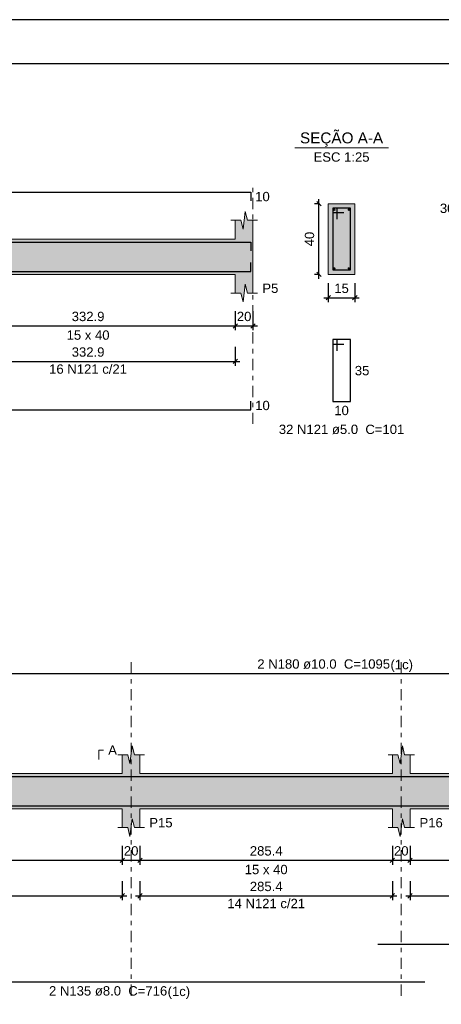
# Model space of a CAD drawing. Header units: millimetres. Extents: x 0 to 119, y 0 to 84.
# Tile 21 of 34: x 30.51 to 40.04, y 61.82 to 84.1. Entities that reach past the tile are written whole.
import ezdxf

# ---------------------------------------------------------------- set-up
doc = ezdxf.new("R2010")
doc.units = ezdxf.units.MM
doc.header["$MEASUREMENT"] = 0
doc.linetypes.add('DASHDOT', pattern=[2.54, 1.27, -0.635, 0, -0.635])
doc.linetypes.add('NULL', pattern=[0])
doc.layers.get('0').update_dxf_attribs({"lineweight": 18})
for name, color, linetype, lineweight in [('Descrição da armadura', 7, 'Continuous', 0), ('DT-Barras na forma', 2, 'Continuous', 30), ('DT-Barras no corte', 5, 'Continuous', 5), ('DT-Barras rebatidas', 2, 'Continuous', 30), ('DT-Cotas', 9, 'Continuous', 5), ('DT-Forma', 5, 'Continuous', 5), ('DT-Hachura forma vigas', 254, 'Continuous', 5), ('DT-Hachura seção vigas', 254, 'Continuous', 5), ('DT-Pontilhado', 9, 'DASHDOT', 5), ('DT-Textos', 7, 'Continuous', 5), ('Textos armaduras', 7, 'Continuous', 0)]:
    doc.layers.add(name, color=color, linetype=linetype, lineweight=lineweight)
doc.layers.add('SEDUC_MARF', color=1, linetype='Continuous')
doc.layers.add('SEDUC_MARGG', color=7, linetype='Continuous')
doc.styles.add('Arial', font='txt')
doc.dimstyles.new('UM_25.000000', dxfattribs={"dimtxt": 0.18, "dimasz": 0.1, "dimexe": 0.1, "dimexo": 0.2, "dimgap": 0, "dimtad": 1, "dimtih": 1, "dimtoh": 1, "dimdec": 1, "dimlfac": 25, "dimzin": 0, "dimdsep": 46, "dimtxsty": 'Standard', "dimcen": 0.09, "dimdle": 0.1, "dimadec": 1, "dimazin": 2, "dimtfac": 1, "dimtdec": 4, "dimtofl": 0, "dimtmove": 0, "dimatfit": 3, "dimfxl": 1, "dimtolj": 1, "dimarcsym": 0})
doc.dimstyles.new('UM_50.000000', dxfattribs={"dimtxt": 0.18, "dimasz": 0.1, "dimexe": 0.1, "dimexo": 0.2, "dimgap": 0, "dimtad": 1, "dimtih": 1, "dimtoh": 1, "dimdec": 1, "dimlfac": 50, "dimzin": 0, "dimdsep": 46, "dimtxsty": 'Standard', "dimcen": 0.09, "dimdle": 0.1, "dimadec": 1, "dimazin": 2, "dimtfac": 1, "dimtdec": 4, "dimtofl": 0, "dimtmove": 0, "dimatfit": 3, "dimfxl": 1, "dimtolj": 1, "dimarcsym": 0})

# ---------------------------------------------------------------- blocks, each defined once
blk = doc.blocks.new('_Oblique')
at = {"color": 0, "linetype": 'ByBlock', "lineweight": -2}
blk.add_line((-0.5, -0.5), (0.5, 0.5), dxfattribs=at)
blk = doc.blocks.new('*D15')
at = {"layer": 'Defpoints', "color": 0}
for p in [(28.728, 77.701), (35.385, 77.701), (35.385, 77.171)]:
    blk.add_point(p, dxfattribs=at)
at = {"layer": 'DT-Cotas', "color": 0, "lineweight": -2}
for p, q in [((28.728, 77.501), (28.728, 77.071)), ((35.385, 77.501), (35.385, 77.071)), ((28.628, 77.171), (35.485, 77.171))]:
    blk.add_line(p, q, dxfattribs=at)
at = {"layer": 'DT-Cotas', "color": 0, "lineweight": -2, "xscale": 0.1, "yscale": 0.1, "zscale": 0.1, "rotation": 180}
blk.add_blockref('_Oblique', (28.728, 77.171), dxfattribs=at)
at = {"layer": 'DT-Cotas', "color": 0, "lineweight": -2, "xscale": 0.1, "yscale": 0.1, "zscale": 0.1}
blk.add_blockref('_Oblique', (35.385, 77.171), dxfattribs=at)
at = {"layer": 'DT-Cotas', "color": 7, "insert": (32.057, 77.383), "char_height": 0.2118, "attachment_point": 5, "rotation": 0.0057, "style": 'Arial'}
blk.add_mtext('\\A1;332.9', dxfattribs=at)
blk = doc.blocks.new('*D16')
at = {"layer": 'Defpoints', "color": 0}
for p in [(35.385, 77.701), (35.785, 77.701), (35.785, 77.171)]:
    blk.add_point(p, dxfattribs=at)
at = {"layer": 'DT-Cotas', "color": 0, "lineweight": -2}
for p, q in [((35.385, 77.501), (35.385, 77.071)), ((35.785, 77.501), (35.785, 77.071)), ((35.285, 77.171), (35.885, 77.171))]:
    blk.add_line(p, q, dxfattribs=at)
at = {"layer": 'DT-Cotas', "color": 0, "lineweight": -2, "xscale": 0.1, "yscale": 0.1, "zscale": 0.1, "rotation": 180}
blk.add_blockref('_Oblique', (35.385, 77.171), dxfattribs=at)
at = {"layer": 'DT-Cotas', "color": 0, "lineweight": -2, "xscale": 0.1, "yscale": 0.1, "zscale": 0.1}
blk.add_blockref('_Oblique', (35.785, 77.171), dxfattribs=at)
at = {"layer": 'DT-Cotas', "color": 7, "insert": (35.585, 77.383), "char_height": 0.2118, "attachment_point": 5, "rotation": 0.0057, "style": 'Arial'}
blk.add_mtext('\\A1;20', dxfattribs=at)
blk = doc.blocks.new('*D17')
at = {"layer": 'Defpoints', "color": 0}
for p in [(37.276, 79.936), (37.488, 79.936), (37.488, 78.336)]:
    blk.add_point(p, dxfattribs=at)
at = {"layer": 'DT-Cotas', "color": 0, "lineweight": -2}
for p, q in [((37.276, 78.236), (37.276, 80.036)), ((37.288, 79.936), (37.176, 79.936)), ((37.288, 78.336), (37.176, 78.336))]:
    blk.add_line(p, q, dxfattribs=at)
at = {"layer": 'DT-Cotas', "color": 0, "lineweight": -2, "xscale": 0.1, "yscale": 0.1, "zscale": 0.1}
for p, rotation in [((37.276, 79.936), 90), ((37.276, 78.336), 270)]:
    blk.add_blockref('_Oblique', p, dxfattribs=dict(at, rotation=rotation))
at = {"layer": 'DT-Cotas', "color": 7, "insert": (37.064, 79.136), "char_height": 0.2118, "attachment_point": 5, "rotation": 90, "style": 'Arial'}
blk.add_mtext('\\A1;40', dxfattribs=at)
blk = doc.blocks.new('*D18')
at = {"layer": 'Defpoints', "color": 0}
for p in [(37.488, 78.336), (38.088, 78.336), (38.088, 77.807)]:
    blk.add_point(p, dxfattribs=at)
at = {"layer": 'DT-Cotas', "color": 0, "lineweight": -2}
for p, q in [((37.488, 78.136), (37.488, 77.707)), ((38.088, 78.136), (38.088, 77.707)), ((37.388, 77.807), (38.188, 77.807))]:
    blk.add_line(p, q, dxfattribs=at)
at = {"layer": 'DT-Cotas', "color": 0, "lineweight": -2, "xscale": 0.1, "yscale": 0.1, "zscale": 0.1, "rotation": 180}
blk.add_blockref('_Oblique', (37.488, 77.807), dxfattribs=at)
at = {"layer": 'DT-Cotas', "color": 0, "lineweight": -2, "xscale": 0.1, "yscale": 0.1, "zscale": 0.1}
blk.add_blockref('_Oblique', (38.088, 77.807), dxfattribs=at)
at = {"layer": 'DT-Cotas', "color": 7, "insert": (37.788, 78.019), "char_height": 0.2118, "attachment_point": 5, "rotation": 0.0057, "style": 'Arial'}
blk.add_mtext('\\A1;15', dxfattribs=at)
blk = doc.blocks.new('*D20')
at = {"layer": 'Defpoints', "color": 0}
for p in [(28.728, 76.896), (35.385, 76.896), (35.385, 76.366)]:
    blk.add_point(p, dxfattribs=at)
at = {"layer": 'DT-Cotas', "color": 0, "lineweight": -2}
for p, q in [((28.728, 76.696), (28.728, 76.266)), ((35.385, 76.696), (35.385, 76.266)), ((28.628, 76.366), (35.485, 76.366))]:
    blk.add_line(p, q, dxfattribs=at)
at = {"layer": 'DT-Cotas', "color": 0, "lineweight": -2, "xscale": 0.1, "yscale": 0.1, "zscale": 0.1, "rotation": 180}
blk.add_blockref('_Oblique', (28.728, 76.366), dxfattribs=at)
at = {"layer": 'DT-Cotas', "color": 0, "lineweight": -2, "xscale": 0.1, "yscale": 0.1, "zscale": 0.1}
blk.add_blockref('_Oblique', (35.385, 76.366), dxfattribs=at)
at = {"layer": 'DT-Cotas', "color": 7, "insert": (32.057, 76.578), "char_height": 0.2118, "attachment_point": 5, "rotation": 0.0057, "style": 'Arial'}
blk.add_mtext('\\A1;332.9', dxfattribs=at)
blk = doc.blocks.new('*D48')
at = {"layer": 'Defpoints', "color": 0}
for p in [(25.547, 65.607), (32.83, 65.607), (32.83, 65.077)]:
    blk.add_point(p, dxfattribs=at)
at = {"layer": 'DT-Cotas', "color": 0, "lineweight": -2}
for p, q in [((25.547, 65.407), (25.547, 64.977)), ((32.83, 65.407), (32.83, 64.977)), ((25.447, 65.077), (32.93, 65.077))]:
    blk.add_line(p, q, dxfattribs=at)
at = {"layer": 'DT-Cotas', "color": 0, "lineweight": -2, "xscale": 0.1, "yscale": 0.1, "zscale": 0.1, "rotation": 180}
blk.add_blockref('_Oblique', (25.547, 65.077), dxfattribs=at)
at = {"layer": 'DT-Cotas', "color": 0, "lineweight": -2, "xscale": 0.1, "yscale": 0.1, "zscale": 0.1}
blk.add_blockref('_Oblique', (32.83, 65.077), dxfattribs=at)
at = {"layer": 'DT-Cotas', "color": 7, "insert": (29.188, 65.289), "char_height": 0.2118, "attachment_point": 5, "rotation": 0.0057, "style": 'Arial'}
blk.add_mtext('\\A1;364.1', dxfattribs=at)
blk = doc.blocks.new('*D49')
at = {"layer": 'Defpoints', "color": 0}
for p in [(32.83, 65.607), (33.23, 65.607), (33.23, 65.077)]:
    blk.add_point(p, dxfattribs=at)
at = {"layer": 'DT-Cotas', "color": 0, "lineweight": -2}
for p, q in [((32.83, 65.407), (32.83, 64.977)), ((33.23, 65.407), (33.23, 64.977)), ((32.73, 65.077), (33.33, 65.077))]:
    blk.add_line(p, q, dxfattribs=at)
at = {"layer": 'DT-Cotas', "color": 0, "lineweight": -2, "xscale": 0.1, "yscale": 0.1, "zscale": 0.1, "rotation": 180}
blk.add_blockref('_Oblique', (32.83, 65.077), dxfattribs=at)
at = {"layer": 'DT-Cotas', "color": 0, "lineweight": -2, "xscale": 0.1, "yscale": 0.1, "zscale": 0.1}
blk.add_blockref('_Oblique', (33.23, 65.077), dxfattribs=at)
at = {"layer": 'DT-Cotas', "color": 7, "insert": (33.03, 65.289), "char_height": 0.2118, "attachment_point": 5, "rotation": 0.0057, "style": 'Arial'}
blk.add_mtext('\\A1;20', dxfattribs=at)
blk = doc.blocks.new('*D50')
at = {"layer": 'Defpoints', "color": 0}
for p in [(33.23, 65.607), (38.938, 65.607), (38.938, 65.077)]:
    blk.add_point(p, dxfattribs=at)
at = {"layer": 'DT-Cotas', "color": 0, "lineweight": -2}
for p, q in [((33.23, 65.407), (33.23, 64.977)), ((38.938, 65.407), (38.938, 64.977)), ((33.13, 65.077), (39.038, 65.077))]:
    blk.add_line(p, q, dxfattribs=at)
at = {"layer": 'DT-Cotas', "color": 0, "lineweight": -2, "xscale": 0.1, "yscale": 0.1, "zscale": 0.1, "rotation": 180}
blk.add_blockref('_Oblique', (33.23, 65.077), dxfattribs=at)
at = {"layer": 'DT-Cotas', "color": 0, "lineweight": -2, "xscale": 0.1, "yscale": 0.1, "zscale": 0.1}
blk.add_blockref('_Oblique', (38.938, 65.077), dxfattribs=at)
at = {"layer": 'DT-Cotas', "color": 7, "insert": (36.084, 65.289), "char_height": 0.2118, "attachment_point": 5, "rotation": 0.0057, "style": 'Arial'}
blk.add_mtext('\\A1;285.4', dxfattribs=at)
blk = doc.blocks.new('*D51')
at = {"layer": 'Defpoints', "color": 0}
for p in [(38.938, 65.607), (39.338, 65.607), (39.338, 65.077)]:
    blk.add_point(p, dxfattribs=at)
at = {"layer": 'DT-Cotas', "color": 0, "lineweight": -2}
for p, q in [((38.938, 65.407), (38.938, 64.977)), ((39.338, 65.407), (39.338, 64.977)), ((38.838, 65.077), (39.438, 65.077))]:
    blk.add_line(p, q, dxfattribs=at)
at = {"layer": 'DT-Cotas', "color": 0, "lineweight": -2, "xscale": 0.1, "yscale": 0.1, "zscale": 0.1, "rotation": 180}
blk.add_blockref('_Oblique', (38.938, 65.077), dxfattribs=at)
at = {"layer": 'DT-Cotas', "color": 0, "lineweight": -2, "xscale": 0.1, "yscale": 0.1, "zscale": 0.1}
blk.add_blockref('_Oblique', (39.338, 65.077), dxfattribs=at)
at = {"layer": 'DT-Cotas', "color": 7, "insert": (39.138, 65.289), "char_height": 0.2118, "attachment_point": 5, "rotation": 0.0057, "style": 'Arial'}
blk.add_mtext('\\A1;20', dxfattribs=at)
blk = doc.blocks.new('*D52')
at = {"layer": 'Defpoints', "color": 0}
for p in [(39.338, 65.607), (45.047, 65.607), (45.047, 65.077)]:
    blk.add_point(p, dxfattribs=at)
at = {"layer": 'DT-Cotas', "color": 0, "lineweight": -2}
for p, q in [((39.338, 65.407), (39.338, 64.977)), ((45.047, 65.407), (45.047, 64.977)), ((39.238, 65.077), (45.147, 65.077))]:
    blk.add_line(p, q, dxfattribs=at)
at = {"layer": 'DT-Cotas', "color": 0, "lineweight": -2, "xscale": 0.1, "yscale": 0.1, "zscale": 0.1, "rotation": 180}
blk.add_blockref('_Oblique', (39.338, 65.077), dxfattribs=at)
at = {"layer": 'DT-Cotas', "color": 0, "lineweight": -2, "xscale": 0.1, "yscale": 0.1, "zscale": 0.1}
blk.add_blockref('_Oblique', (45.047, 65.077), dxfattribs=at)
at = {"layer": 'DT-Cotas', "color": 7, "insert": (42.193, 65.289), "char_height": 0.2118, "attachment_point": 5, "rotation": 0.0057, "style": 'Arial'}
blk.add_mtext('\\A1;285.5', dxfattribs=at)
blk = doc.blocks.new('*D63')
at = {"layer": 'Defpoints', "color": 0}
for p in [(25.547, 64.802), (32.83, 64.802), (32.83, 64.273)]:
    blk.add_point(p, dxfattribs=at)
at = {"layer": 'DT-Cotas', "color": 0, "lineweight": -2}
for p, q in [((25.547, 64.602), (25.547, 64.173)), ((32.83, 64.602), (32.83, 64.173)), ((25.447, 64.273), (32.93, 64.273))]:
    blk.add_line(p, q, dxfattribs=at)
at = {"layer": 'DT-Cotas', "color": 0, "lineweight": -2, "xscale": 0.1, "yscale": 0.1, "zscale": 0.1, "rotation": 180}
blk.add_blockref('_Oblique', (25.547, 64.273), dxfattribs=at)
at = {"layer": 'DT-Cotas', "color": 0, "lineweight": -2, "xscale": 0.1, "yscale": 0.1, "zscale": 0.1}
blk.add_blockref('_Oblique', (32.83, 64.273), dxfattribs=at)
at = {"layer": 'DT-Cotas', "color": 7, "insert": (29.188, 64.484), "char_height": 0.2118, "attachment_point": 5, "rotation": 0.0057, "style": 'Arial'}
blk.add_mtext('\\A1;364.1', dxfattribs=at)
blk = doc.blocks.new('*D64')
at = {"layer": 'Defpoints', "color": 0}
for p in [(33.23, 64.802), (38.938, 64.802), (38.938, 64.273)]:
    blk.add_point(p, dxfattribs=at)
at = {"layer": 'DT-Cotas', "color": 0, "lineweight": -2}
for p, q in [((33.23, 64.602), (33.23, 64.173)), ((38.938, 64.602), (38.938, 64.173)), ((33.13, 64.273), (39.038, 64.273))]:
    blk.add_line(p, q, dxfattribs=at)
at = {"layer": 'DT-Cotas', "color": 0, "lineweight": -2, "xscale": 0.1, "yscale": 0.1, "zscale": 0.1, "rotation": 180}
blk.add_blockref('_Oblique', (33.23, 64.273), dxfattribs=at)
at = {"layer": 'DT-Cotas', "color": 0, "lineweight": -2, "xscale": 0.1, "yscale": 0.1, "zscale": 0.1}
blk.add_blockref('_Oblique', (38.938, 64.273), dxfattribs=at)
at = {"layer": 'DT-Cotas', "color": 7, "insert": (36.084, 64.484), "char_height": 0.2118, "attachment_point": 5, "rotation": 0.0057, "style": 'Arial'}
blk.add_mtext('\\A1;285.4', dxfattribs=at)
blk = doc.blocks.new('*D65')
at = {"layer": 'Defpoints', "color": 0}
for p in [(39.338, 64.802), (50.187, 64.802), (50.187, 64.273)]:
    blk.add_point(p, dxfattribs=at)
at = {"layer": 'DT-Cotas', "color": 0, "lineweight": -2}
for p, q in [((39.338, 64.602), (39.338, 64.173)), ((50.187, 64.602), (50.187, 64.173)), ((39.238, 64.273), (50.287, 64.273))]:
    blk.add_line(p, q, dxfattribs=at)
at = {"layer": 'DT-Cotas', "color": 0, "lineweight": -2, "xscale": 0.1, "yscale": 0.1, "zscale": 0.1, "rotation": 180}
blk.add_blockref('_Oblique', (39.338, 64.273), dxfattribs=at)
at = {"layer": 'DT-Cotas', "color": 0, "lineweight": -2, "xscale": 0.1, "yscale": 0.1, "zscale": 0.1}
blk.add_blockref('_Oblique', (50.187, 64.273), dxfattribs=at)
at = {"layer": 'DT-Cotas', "color": 7, "insert": (44.763, 64.484), "char_height": 0.2118, "attachment_point": 5, "rotation": 0.0057, "style": 'Arial'}
blk.add_mtext('\\A1;542.4', dxfattribs=at)

msp = doc.modelspace()

# ---------------------------------------------------------------- hatches: boundary and pattern name
at = {"layer": 'DT-Hachura forma vigas', "linetype": 'Continuous'}
for points in [[(35.7853, 77.9126), (35.7853, 78.3362), (35.7853, 79.1362), (35.7853, 79.5598), (35.6603, 79.5598), (35.6103, 79.7598), (35.5603, 79.3598), (35.5103, 79.5598), (35.3853, 79.5598), (35.3853, 79.1362), (28.7277, 79.1362), (28.7277, 79.5598), (28.6027, 79.5598), (28.5527, 79.7598), (28.5027, 79.3598), (28.4527, 79.5598), (28.3277, 79.5598), (28.3277, 79.1362), (21.6987, 79.1362), (21.6987, 79.5598), (21.5737, 79.5598), (21.5237, 79.7598), (21.4737, 79.3598), (21.4237, 79.5598), (21.2987, 79.5598), (21.2987, 79.1362), (21.2987, 78.3362), (21.2987, 77.9126), (21.4237, 77.9126), (21.4737, 77.7126), (21.5237, 78.1126), (21.5737, 77.9126), (21.6987, 77.9126), (21.6987, 78.3362), (28.3277, 78.3362), (28.3277, 77.9126), (28.4527, 77.9126), (28.5027, 77.7126), (28.5527, 78.1126), (28.6027, 77.9126), (28.7277, 77.9126), (28.7277, 78.3362), (35.3853, 78.3362), (35.3853, 77.9126), (35.5103, 77.9126), (35.5603, 77.7126), (35.6103, 78.1126), (35.6603, 77.9126), (35.7853, 77.9126)], [(46.9107, 66.4423), (46.6107, 66.4423), (46.6107, 67.0423), (45.4473, 67.0423), (45.4473, 67.4659), (45.3223, 67.4659), (45.2723, 67.6659), (45.2223, 67.2659), (45.1723, 67.4659), (45.0473, 67.4659), (45.0473, 67.0423), (39.3383, 67.0423), (39.3383, 67.4659), (39.2133, 67.4659), (39.1633, 67.6659), (39.1133, 67.2659), (39.0633, 67.4659), (38.9383, 67.4659), (38.9383, 67.0423), (33.2295, 67.0423), (33.2295, 67.4659), (33.1045, 67.4659), (33.0545, 67.6659), (33.0045, 67.2659), (32.9545, 67.4659), (32.8295, 67.4659), (32.8295, 67.0423), (25.5473, 67.0423), (25.5473, 67.4659), (25.4223, 67.4659), (25.3723, 67.6659), (25.3223, 67.2659), (25.2723, 67.4659), (25.1473, 67.4659), (25.1473, 67.0423), (18.4897, 67.0423), (18.4897, 67.4659), (18.3647, 67.4659), (18.3147, 67.6659), (18.2647, 67.2659), (18.2147, 67.4659), (18.0897, 67.4659), (18.0897, 67.0423), (11.4607, 67.0423), (11.4607, 67.4659), (11.3357, 67.4659), (11.2857, 67.6659), (11.2357, 67.2659), (11.1857, 67.4659), (11.0607, 67.4659), (11.0607, 67.0423), (4.2507, 67.0423), (4.2507, 67.4659), (4.1257, 67.4659), (4.0757, 67.6659), (4.0257, 67.2659), (3.9757, 67.4659), (3.8507, 67.4659), (3.8507, 67.0423), (3.8507, 66.2423), (3.8507, 65.8187), (3.9757, 65.8187), (4.0257, 65.6187), (4.0757, 66.0187), (4.1257, 65.8187), (4.2507, 65.8187), (4.2507, 66.2423), (11.0607, 66.2423), (11.0607, 65.8187), (11.1857, 65.8187), (11.2357, 65.6187), (11.2857, 66.0187), (11.3357, 65.8187), (11.4607, 65.8187), (11.4607, 66.2423), (18.0897, 66.2423), (18.0897, 65.8187), (18.2147, 65.8187), (18.2647, 65.6187), (18.3147, 66.0187), (18.3647, 65.8187), (18.4897, 65.8187), (18.4897, 66.2423), (25.1473, 66.2423), (25.1473, 65.8187), (25.2723, 65.8187), (25.3223, 65.6187), (25.3723, 66.0187), (25.4223, 65.8187), (25.5473, 65.8187), (25.5473, 66.2423), (32.8295, 66.2423), (32.8295, 65.8187), (32.9545, 65.8187), (33.0045, 65.6187), (33.0545, 66.0187), (33.1045, 65.8187), (33.2295, 65.8187), (33.2295, 66.2423), (38.9383, 66.2423), (38.9383, 65.8187), (39.0633, 65.8187), (39.1133, 65.6187), (39.1633, 66.0187), (39.2133, 65.8187), (39.3383, 65.8187), (39.3383, 66.2423), (45.0473, 66.2423), (45.0473, 65.8187), (45.1723, 65.8187), (45.2223, 65.6187), (45.2723, 66.0187), (45.3223, 65.8187), (45.4473, 65.8187), (45.4473, 66.2423), (46.6107, 66.2423), (46.9107, 66.2423), (50.1869, 66.2423), (50.1869, 65.8187), (50.4119, 65.8187), (50.4619, 65.6187), (50.5119, 66.0187), (50.5619, 65.8187), (50.7869, 65.8187), (50.7869, 66.2423), (50.7869, 67.0423), (50.7869, 67.4659), (50.5619, 67.4659), (50.5119, 67.6659), (50.4619, 67.2659), (50.4119, 67.4659), (50.1869, 67.4659), (50.1869, 67.0423), (46.9107, 67.0423), (46.9107, 66.4423)]]:
    msp.add_hatch(color=254, dxfattribs=at).paths.add_polyline_path(points)
at = {"layer": 'DT-Hachura seção vigas', "linetype": 'Continuous'}
msp.add_hatch(color=254, dxfattribs=at).paths.add_polyline_path([(37.4879, 78.3362), (37.4879, 78.3362), (38.0879, 78.3362), (38.0879, 79.9362), (37.4879, 79.9362), (37.4879, 78.3362)])

# ---------------------------------------------------------------- linework, layer by layer
at = {"layer": 'DT-Barras na forma'}
for p, q in [((37.6879, 79.8362), (37.5879, 79.8362)), ((37.5879, 79.8362), (37.5879, 78.4362)), ((37.9879, 79.8362), (37.5879, 79.8362)), ((37.5879, 79.8362), (37.5879, 79.7362)), ((37.6879, 79.5862), (37.6879, 79.8362)), ((37.9879, 78.4362), (37.9879, 79.8362)), ((37.5879, 79.7362), (37.838, 79.7362)), ((37.5879, 78.4362), (37.9879, 78.4362))]:
    msp.add_line(p, q, dxfattribs=at)
for points in [[(21.3487, 78.8682), (21.3487, 79.0682), (35.7353, 79.0682), (35.7353, 78.8682)], [(21.3487, 78.6042), (21.3487, 78.4042), (35.7353, 78.4042), (35.7353, 78.6042)], [(26.4307, 66.9723), (48.3369, 66.9723)], [(38.6046, 66.3103), (50.7369, 66.3103), (50.7369, 66.5103)], [(25.3473, 66.3103), (39.672, 66.3103)]]:
    msp.add_lwpolyline(points, dxfattribs=at)
at = {"layer": 'DT-Barras no corte'}
for centre in [(37.6239, 79.8002), (37.9519, 79.8002), (37.6239, 78.4722), (37.9519, 78.4722)]:
    msp.add_circle(centre, 0.016, dxfattribs=at)
at = {"layer": 'DT-Barras rebatidas'}
for points in [[(21.3487, 79.9978), (21.3487, 80.1978), (35.7353, 80.1978), (35.7353, 79.9978)], [(37.6879, 76.6095), (37.6879, 76.8595), (37.5879, 76.8595), (37.5879, 75.4595), (37.9879, 75.4595), (37.9879, 76.8595), (37.5879, 76.8595), (37.5879, 76.7595), (37.838, 76.7595)], [(21.3487, 75.4696), (21.3487, 75.2696), (35.7353, 75.2696), (35.7353, 75.4696)], [(26.4307, 69.3021), (48.3369, 69.3021)], [(38.6046, 63.1756), (50.7369, 63.1756), (50.7369, 63.3756)], [(25.3473, 62.3284), (39.672, 62.3284)]]:
    msp.add_lwpolyline(points, dxfattribs=at)
at = {"layer": 'DT-Forma'}
for p, q in [((38.0879, 79.9362), (37.4879, 79.9362)), ((37.4879, 79.9362), (37.4879, 78.3362)), ((38.0879, 78.3362), (38.0879, 79.9362)), ((35.2853, 79.5598), (35.5103, 79.5598)), ((35.3853, 79.1362), (35.3853, 79.5598)), ((35.5103, 79.5598), (35.5603, 79.3598)), ((35.5603, 79.3598), (35.6103, 79.7598)), ((35.6103, 79.7598), (35.6603, 79.5598)), ((35.6603, 79.5598), (35.8853, 79.5598)), ((35.7853, 79.5598), (35.7853, 79.1362)), ((28.7277, 79.1362), (35.3853, 79.1362)), ((28.7277, 78.3362), (35.3853, 78.3362)), ((35.3853, 78.3362), (35.3853, 77.9126)), ((35.7853, 77.9126), (35.7853, 78.3362)), ((37.4879, 78.3362), (38.0879, 78.3362)), ((35.5603, 77.7126), (35.6103, 78.1126)), ((35.6103, 78.1126), (35.6603, 77.9126)), ((35.2853, 77.9126), (35.5103, 77.9126)), ((35.5103, 77.9126), (35.5603, 77.7126)), ((35.6603, 77.9126), (35.8853, 77.9126)), ((33.0045, 67.2659), (33.0545, 67.6659)), ((33.0545, 67.6659), (33.1045, 67.4659)), ((39.1133, 67.2659), (39.1633, 67.6659)), ((39.1633, 67.6659), (39.2133, 67.4659)), ((32.7295, 67.4659), (32.9545, 67.4659)), ((32.8295, 67.0423), (32.8295, 67.4659)), ((32.9545, 67.4659), (33.0045, 67.2659)), ((33.1045, 67.4659), (33.3295, 67.4659)), ((33.2295, 67.4659), (33.2295, 67.0423)), ((38.8383, 67.4659), (39.0633, 67.4659)), ((38.9383, 67.0423), (38.9383, 67.4659)), ((39.0633, 67.4659), (39.1133, 67.2659)), ((39.2133, 67.4659), (39.4383, 67.4659)), ((39.3383, 67.4659), (39.3383, 67.0423)), ((25.5473, 67.0423), (32.8295, 67.0423)), ((33.2295, 67.0423), (38.9383, 67.0423)), ((39.3383, 67.0423), (45.0473, 67.0423)), ((25.5473, 66.2423), (32.8295, 66.2423)), ((32.8295, 66.2423), (32.8295, 65.8187)), ((33.2295, 65.8187), (33.2295, 66.2423)), ((33.2295, 66.2423), (38.9383, 66.2423)), ((38.9383, 66.2423), (38.9383, 65.8187)), ((39.3383, 65.8187), (39.3383, 66.2423)), ((39.3383, 66.2423), (45.0473, 66.2423)), ((33.0045, 65.6187), (33.0545, 66.0187)), ((33.0545, 66.0187), (33.1045, 65.8187)), ((39.1133, 65.6187), (39.1633, 66.0187)), ((39.1633, 66.0187), (39.2133, 65.8187)), ((32.7295, 65.8187), (32.9545, 65.8187)), ((32.9545, 65.8187), (33.0045, 65.6187)), ((33.1045, 65.8187), (33.3295, 65.8187)), ((38.8383, 65.8187), (39.0633, 65.8187)), ((39.0633, 65.8187), (39.1133, 65.6187)), ((39.2133, 65.8187), (39.4383, 65.8187))]:
    msp.add_line(p, q, dxfattribs=at)
at = {"layer": 'DT-Forma', "linetype": 'Continuous'}
msp.add_line((35.7853, 79.1362), (35.7853, 78.3362), dxfattribs=at)
at = {"layer": 'DT-Pontilhado', "ltscale": 0.2}
for p, q in [((35.7853, 74.9519), (35.7853, 80.4096)), ((33.0295, 62.0107), (33.0295, 69.5845)), ((39.1383, 62.0107), (39.1383, 69.5845))]:
    msp.add_line(p, q, dxfattribs=at)
at = {"layer": 'DT-Textos'}
msp.add_line((36.7289, 81.2011), (38.8469, 81.2011), dxfattribs=at)
msp.add_lwpolyline([(32.3, 67.36), (32.3, 67.5718), (32.4059, 67.5718)], dxfattribs=at)
at = {"layer": 'SEDUC_MARF'}
msp.add_lwpolyline([(118.9, 84.1), (0, 84.1), (0, 0), (118.9, 0)], close=True, dxfattribs=at)
at = {"layer": 'SEDUC_MARGG'}
msp.add_lwpolyline([(2.5, 1), (117.9, 1), (117.9, 83.1), (2.5, 83.1), (2.5, 1)], dxfattribs=at)

# ---------------------------------------------------------------- texts
at = {"layer": 'Descrição da armadura', "linetype": 'NULL', "char_height": 0.2118, "attachment_point": 8, "line_spacing_factor": 0.9, "style": 'Arial'}
for s, insert, width in [('16 N121 c/21', (32.0565, 76.0848), 3.450264), ('32 N121 ø5.0  C=101', (37.7879, 74.7181), 5.562109), ('2 N180 ø10.0  C=1095', (37.3839, 69.408), 5.884678), ('14 N121 c/21', (36.0839, 63.9908), 3.450264), ('2 N135 ø8.0  C=716', (32.5099, 62.011), 5.239541)]:
    msp.add_mtext(s, dxfattribs=dict(at, insert=insert, width=width))
at = {"layer": 'DT-Textos', "linetype": 'NULL', "line_spacing_factor": 0.798, "style": 'Arial'}
for s, insert, char_height, width, attachment_point in [('SEÇÃO A-A', (37.7879, 81.2252), 0.2471, 3.812061, 8), ('ESC 1:25', (37.7879, 80.8831), 0.2118, 2.482559, 8), ('P5', (35.9969, 77.9131), 0.2118, 0.709424, 7), ('15 x 40', (32.0569, 76.8541), 0.2118, 1.902559, 8), ('(1c)', (38.8939, 69.3381), 0.2118, 0.998857, 7), ('A', (32.5119, 67.466), 0.2118, 0.386855, 7), ('P15', (33.4409, 65.819), 0.2118, 1.031992, 7), ('P16', (39.5499, 65.819), 0.2118, 1.031992, 7), ('15 x 40', (36.0839, 64.76), 0.2118, 1.902559, 8), ('(1c)', (33.8549, 61.9411), 0.2118, 0.998857, 7)]:
    msp.add_mtext(s, dxfattribs=dict(at, insert=insert, char_height=char_height, width=width, attachment_point=attachment_point))
at = {"layer": 'Textos armaduras', "linetype": 'NULL', "char_height": 0.2118, "width": 1.045137, "line_spacing_factor": 0.9, "style": 'Arial'}
for s, insert, attachment_point in [('10', (35.8353, 80.2037), 1), ('30', (40.34, 79.7227), 9), ('35', (38.0879, 76.2654), 1), ('10', (35.8353, 75.4755), 1), ('10', (37.7879, 75.3622), 2)]:
    msp.add_mtext(s, dxfattribs=dict(at, insert=insert, attachment_point=attachment_point))

# ---------------------------------------------------------------- dimensions: what is measured, and where the dimension line sits
at = {"layer": 'DT-Cotas'}
dim = msp.add_linear_dim(base=(37.2761, 79.9362), p1=(37.4879, 78.3362), p2=(37.4879, 79.9362), angle=90, dimstyle='UM_25.000000', override={"dimtxt": 0.2118, "dimasz": 0.1, "dimexe": 0.1, "dimexo": 0.2, "dimtad": 1, "dimtih": 0, "dimtoh": 0, "dimdec": 1, "dimlfac": 25, "dimzin": 8, "dimtxsty": 'Arial', "dimblk": 'Oblique', "dimblk1": 'Oblique', "dimblk2": 'Oblique', "dimsah": 1, "dimdle": 0.1, "dimse1": 0, "dimse2": 0, "dimclrt": 7, "dimadec": 1, "dimazin": 3, "dimtmove": 2, "dimldrblk": 'Oblique'}, dxfattribs=at)
dim.commit()
dim.dimension.update_dxf_attribs({"geometry": '*D17', "text_midpoint": (37.0643, 79.1362), "dimtype": 160, "text_rotation": 90})
for base, p1, p2, dimstyle, override, picture, middle, turn in [((38.0879, 77.8067), (37.4879, 78.3362), (38.0879, 78.3362), 'UM_25.000000', {"dimtxt": 0.2118, "dimasz": 0.1, "dimexe": 0.1, "dimexo": 0.2, "dimtad": 1, "dimtih": 0, "dimtoh": 0, "dimdec": 1, "dimlfac": 25, "dimzin": 8, "dimtxsty": 'Arial', "dimblk": 'Oblique', "dimblk1": 'Oblique', "dimblk2": 'Oblique', "dimsah": 1, "dimdle": 0.1, "dimse1": 0, "dimse2": 0, "dimclrt": 7, "dimadec": 1, "dimazin": 3, "dimtmove": 2, "dimldrblk": 'Oblique'}, '*D18', (37.7879, 78.0185), 0.00573), ((35.3853, 77.1713), (28.7277, 77.7008), (35.3853, 77.7008), 'UM_50.000000', {"dimtxt": 0.2118, "dimasz": 0.1, "dimexe": 0.1, "dimexo": 0.2, "dimtad": 1, "dimtih": 0, "dimtoh": 0, "dimdec": 1, "dimlfac": 50, "dimzin": 8, "dimtxsty": 'Arial', "dimblk": 'Oblique', "dimblk1": 'Oblique', "dimblk2": 'Oblique', "dimsah": 1, "dimdle": 0.1, "dimse1": 0, "dimse2": 0, "dimclrt": 7, "dimadec": 1, "dimazin": 3, "dimtmove": 2, "dimldrblk": 'Oblique'}, '*D15', (32.0565, 77.3831), 0.00573), ((35.7853, 77.1713), (35.3853, 77.7008), (35.7853, 77.7008), 'UM_50.000000', {"dimtxt": 0.2118, "dimasz": 0.1, "dimexe": 0.1, "dimexo": 0.2, "dimtad": 1, "dimtih": 0, "dimtoh": 0, "dimdec": 1, "dimlfac": 50, "dimzin": 8, "dimtxsty": 'Arial', "dimblk": 'Oblique', "dimblk1": 'Oblique', "dimblk2": 'Oblique', "dimsah": 1, "dimdle": 0.1, "dimse1": 0, "dimse2": 0, "dimclrt": 7, "dimadec": 1, "dimazin": 3, "dimtmove": 2, "dimldrblk": 'Oblique'}, '*D16', (35.5853, 77.3831), 0.00573), ((35.3853, 76.3665), (28.7277, 76.896), (35.3853, 76.896), 'UM_50.000000', {"dimtxt": 0.2118, "dimasz": 0.1, "dimexe": 0.1, "dimexo": 0.2, "dimtad": 1, "dimtih": 0, "dimtoh": 0, "dimdec": 1, "dimlfac": 50, "dimzin": 8, "dimtxsty": 'Arial', "dimblk": 'Oblique', "dimblk1": 'Oblique', "dimblk2": 'Oblique', "dimsah": 1, "dimdle": 0.1, "dimse1": 0, "dimse2": 0, "dimclrt": 7, "dimadec": 1, "dimazin": 3, "dimtmove": 2, "dimldrblk": 'Oblique'}, '*D20', (32.0565, 76.5783), 0.00573), ((32.8295, 65.0774), (25.5473, 65.6069), (32.8295, 65.6069), 'UM_50.000000', {"dimtxt": 0.2118, "dimasz": 0.1, "dimexe": 0.1, "dimexo": 0.2, "dimtad": 1, "dimtih": 0, "dimtoh": 0, "dimdec": 1, "dimlfac": 50, "dimzin": 8, "dimtxsty": 'Arial', "dimblk": 'Oblique', "dimblk1": 'Oblique', "dimblk2": 'Oblique', "dimsah": 1, "dimdle": 0.1, "dimse1": 0, "dimse2": 0, "dimclrt": 7, "dimadec": 1, "dimazin": 3, "dimtmove": 2, "dimldrblk": 'Oblique'}, '*D48', (29.1884, 65.2892), 0.00573), ((33.2295, 65.0774), (32.8295, 65.6069), (33.2295, 65.6069), 'UM_50.000000', {"dimtxt": 0.2118, "dimasz": 0.1, "dimexe": 0.1, "dimexo": 0.2, "dimtad": 1, "dimtih": 0, "dimtoh": 0, "dimdec": 1, "dimlfac": 50, "dimzin": 8, "dimtxsty": 'Arial', "dimblk": 'Oblique', "dimblk1": 'Oblique', "dimblk2": 'Oblique', "dimsah": 1, "dimdle": 0.1, "dimse1": 0, "dimse2": 0, "dimclrt": 7, "dimadec": 1, "dimazin": 3, "dimtmove": 2, "dimldrblk": 'Oblique'}, '*D49', (33.0295, 65.2892), 0.00573), ((38.9383, 65.0774), (33.2295, 65.6069), (38.9383, 65.6069), 'UM_50.000000', {"dimtxt": 0.2118, "dimasz": 0.1, "dimexe": 0.1, "dimexo": 0.2, "dimtad": 1, "dimtih": 0, "dimtoh": 0, "dimdec": 1, "dimlfac": 50, "dimzin": 8, "dimtxsty": 'Arial', "dimblk": 'Oblique', "dimblk1": 'Oblique', "dimblk2": 'Oblique', "dimsah": 1, "dimdle": 0.1, "dimse1": 0, "dimse2": 0, "dimclrt": 7, "dimadec": 1, "dimazin": 3, "dimtmove": 2, "dimldrblk": 'Oblique'}, '*D50', (36.0839, 65.2892), 0.00573), ((39.3383, 65.0774), (38.9383, 65.6069), (39.3383, 65.6069), 'UM_50.000000', {"dimtxt": 0.2118, "dimasz": 0.1, "dimexe": 0.1, "dimexo": 0.2, "dimtad": 1, "dimtih": 0, "dimtoh": 0, "dimdec": 1, "dimlfac": 50, "dimzin": 8, "dimtxsty": 'Arial', "dimblk": 'Oblique', "dimblk1": 'Oblique', "dimblk2": 'Oblique', "dimsah": 1, "dimdle": 0.1, "dimse1": 0, "dimse2": 0, "dimclrt": 7, "dimadec": 1, "dimazin": 3, "dimtmove": 2, "dimldrblk": 'Oblique'}, '*D51', (39.1383, 65.2892), 0.00573), ((45.0473074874, 65.0773717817), (39.3383074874, 65.6068717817), (45.0473074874, 65.6068717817), 'UM_50.000000', {"dimtxt": 0.2118, "dimasz": 0.1, "dimexe": 0.1, "dimexo": 0.2, "dimtad": 1, "dimtih": 0, "dimtoh": 0, "dimdec": 1, "dimlfac": 50, "dimzin": 8, "dimtxsty": 'Arial', "dimblk": 'Oblique', "dimblk1": 'Oblique', "dimblk2": 'Oblique', "dimsah": 1, "dimdle": 0.1, "dimse1": 0, "dimse2": 0, "dimclrt": 7, "dimadec": 1, "dimazin": 3, "dimtmove": 2, "dimldrblk": 'Oblique'}, '*D52', (42.1928074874, 65.2891717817), 0.005729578), ((32.8295, 64.2725), (25.5473, 64.802), (32.8295, 64.802), 'UM_50.000000', {"dimtxt": 0.2118, "dimasz": 0.1, "dimexe": 0.1, "dimexo": 0.2, "dimtad": 1, "dimtih": 0, "dimtoh": 0, "dimdec": 1, "dimlfac": 50, "dimzin": 8, "dimtxsty": 'Arial', "dimblk": 'Oblique', "dimblk1": 'Oblique', "dimblk2": 'Oblique', "dimsah": 1, "dimdle": 0.1, "dimse1": 0, "dimse2": 0, "dimclrt": 7, "dimadec": 1, "dimazin": 3, "dimtmove": 2, "dimldrblk": 'Oblique'}, '*D63', (29.1884, 64.4843), 0.00573), ((38.9383, 64.2725), (33.2295, 64.802), (38.9383, 64.802), 'UM_50.000000', {"dimtxt": 0.2118, "dimasz": 0.1, "dimexe": 0.1, "dimexo": 0.2, "dimtad": 1, "dimtih": 0, "dimtoh": 0, "dimdec": 1, "dimlfac": 50, "dimzin": 8, "dimtxsty": 'Arial', "dimblk": 'Oblique', "dimblk1": 'Oblique', "dimblk2": 'Oblique', "dimsah": 1, "dimdle": 0.1, "dimse1": 0, "dimse2": 0, "dimclrt": 7, "dimadec": 1, "dimazin": 3, "dimtmove": 2, "dimldrblk": 'Oblique'}, '*D64', (36.0839, 64.4843), 0.00573), ((50.1869, 64.2725), (39.3383, 64.802), (50.1869, 64.802), 'UM_50.000000', {"dimtxt": 0.2118, "dimasz": 0.1, "dimexe": 0.1, "dimexo": 0.2, "dimtad": 1, "dimtih": 0, "dimtoh": 0, "dimdec": 1, "dimlfac": 50, "dimzin": 8, "dimtxsty": 'Arial', "dimblk": 'Oblique', "dimblk1": 'Oblique', "dimblk2": 'Oblique', "dimsah": 1, "dimdle": 0.1, "dimse1": 0, "dimse2": 0, "dimclrt": 7, "dimadec": 1, "dimazin": 3, "dimtmove": 2, "dimldrblk": 'Oblique'}, '*D65', (44.7626, 64.4843), 0.00573)]:
    dim = msp.add_linear_dim(base=base, p1=p1, p2=p2, dimstyle=dimstyle, override=override, dxfattribs=at)
    dim.commit()
    dim.dimension.update_dxf_attribs({"geometry": picture, "text_midpoint": middle, "dimtype": 160, "text_rotation": turn})

doc.saveas('drawing.dxf')
